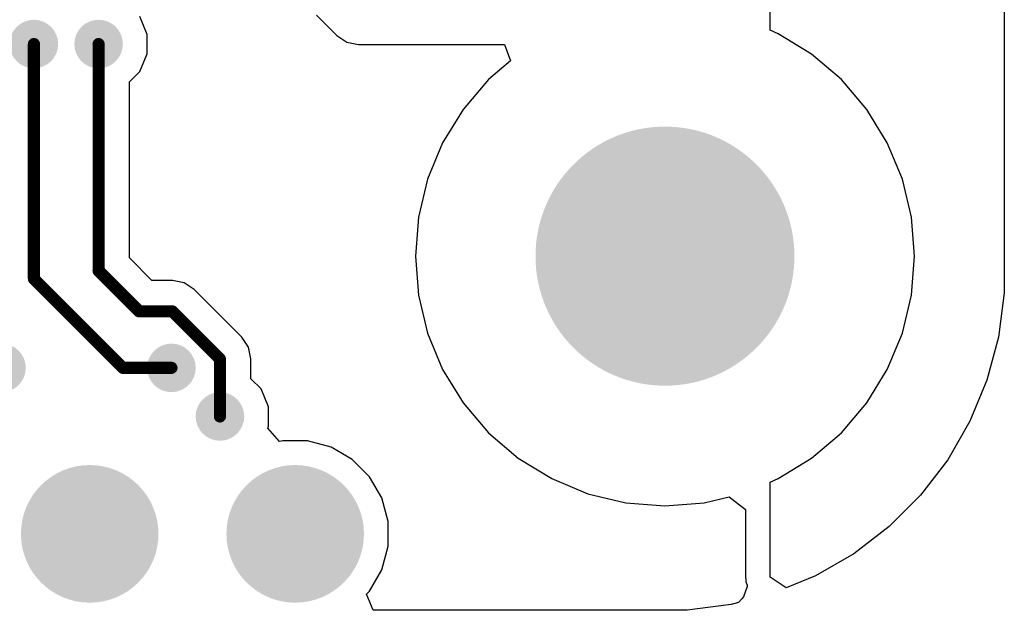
# Model space of a CAD drawing. Header units: inches. Extents: x 0.3 to 40.7, y 0.3 to 25.1.
# Tile 5 of 7: x 28.5 to 40.7, y 0.3 to 7.6. Entities that reach past the tile are written whole.
import ezdxf

# ---------------------------------------------------------------- set-up
doc = ezdxf.new("R2010")
doc.units = ezdxf.units.IN
for name, color, linetype in [('Pad Holes', 156, 'Continuous'), ('TOP', 1, 'Continuous'), ('Via Holes', 16, 'Continuous')]:
    doc.layers.add(name, color=color, linetype=linetype)

# ---------------------------------------------------------------- blocks, each defined once
blk = doc.blocks.new('PIN_HEADER_2_54___VERT__1_10POS_3019')
at = {"layer": 'Pad Holes'}
h = blk.add_hatch(color=7, dxfattribs=at)
edge = h.paths.add_edge_path()
edge.add_arc((8.89, 0), 0.5, 0, 360)
h = blk.add_hatch(color=7, dxfattribs=at)
edge = h.paths.add_edge_path()
edge.add_arc((11.43, 0), 0.5, 0, 360)
at = {"layer": 'TOP'}
h = blk.add_hatch(color=1, dxfattribs=at)
edge = h.paths.add_edge_path()
edge.add_arc((8.89, 0), 0.85, 0, 360)
h = blk.add_hatch(color=1, dxfattribs=at)
edge = h.paths.add_edge_path()
edge.add_arc((11.43, 0), 0.85, 0, 360)

msp = doc.modelspace()

# ---------------------------------------------------------------- hatches: boundary and pattern name
at = {"layer": 'Pad Holes'}
h = msp.add_hatch(color=7, dxfattribs=at)
edge = h.paths.add_edge_path()
edge.add_arc((36.5, 4.68), 1.6, 0, 360)
at = {"layer": 'TOP'}
h = msp.add_hatch(color=1, dxfattribs=at)
edge = h.paths.add_edge_path()
edge.add_arc((28.7, 7.3), 0.3, 0, 360)
h = msp.add_hatch(color=1, dxfattribs=at)
edge = h.paths.add_edge_path()
edge.add_arc((29.5, 7.3), 0.3, 0, 360)
h = msp.add_hatch(color=1, dxfattribs=at)
edge = h.paths.add_edge_path()
edge.add_arc((36.5, 4.68), 1.5, 0, 360)
h = msp.add_hatch(color=1, dxfattribs=at)
edge = h.paths.add_edge_path()
edge.add_arc((28.3, 3.3), 0.3, 0, 360)
h = msp.add_hatch(color=1, dxfattribs=at)
edge = h.paths.add_edge_path()
edge.add_arc((30.4, 3.3), 0.3, 0, 360)
h = msp.add_hatch(color=1, dxfattribs=at)
edge = h.paths.add_edge_path()
edge.add_arc((31, 2.7), 0.3, 0, 360)
at = {"layer": 'Via Holes'}
h = msp.add_hatch(color=7, dxfattribs=at)
edge = h.paths.add_edge_path()
edge.add_arc((28.7, 7.3), 0.15, 0, 360)
h = msp.add_hatch(color=7, dxfattribs=at)
edge = h.paths.add_edge_path()
edge.add_arc((29.5, 7.3), 0.15, 0, 360)
h = msp.add_hatch(color=7, dxfattribs=at)
edge = h.paths.add_edge_path()
edge.add_arc((30.4, 3.3), 0.15, 0, 360)
h = msp.add_hatch(color=7, dxfattribs=at)
edge = h.paths.add_edge_path()
edge.add_arc((31, 2.7), 0.15, 0, 360)

# ---------------------------------------------------------------- linework, layer by layer
at = {"layer": 'TOP'}
for p, q in [((37.8, 7.47), (37.8, 10.859)), ((40.694, 9.026), (40.694, 4.5)), ((30.1, 7.419), (30.009, 7.64)), ((32.193, 7.656), (32.443, 7.406)), ((37.9, 7.428), (37.8, 7.47)), ((38.313, 7.175), (37.9, 7.428)), ((30.1, 7.181), (30.1, 7.419)), ((32.443, 7.406), (32.567, 7.323)), ((32.567, 7.323), (32.714, 7.294)), ((30.009, 6.96), (30.1, 7.181)), ((32.714, 7.294), (34.518, 7.294)), ((34.518, 7.294), (34.592, 7.094)), ((34.592, 7.094), (34.319, 6.861)), ((38.681, 6.861), (38.313, 7.175)), ((29.882, 6.834), (30.009, 6.96)), ((29.882, 4.658), (29.882, 6.834)), ((34.319, 6.861), (34.005, 6.493)), ((38.995, 6.493), (38.681, 6.861)), ((34.005, 6.493), (33.752, 6.08)), ((39.248, 6.08), (38.995, 6.493)), ((33.752, 6.08), (33.566, 5.633)), ((39.434, 5.633), (39.248, 6.08)), ((33.566, 5.633), (33.454, 5.163)), ((39.547, 5.163), (39.434, 5.633)), ((33.454, 5.163), (33.416, 4.68)), ((39.585, 4.68), (39.547, 5.163)), ((30.16, 4.38), (29.882, 4.658)), ((33.416, 4.68), (33.454, 4.197)), ((39.547, 4.197), (39.585, 4.68)), ((40.694, 4.5), (40.694, 4.225)), ((30.412, 4.38), (30.16, 4.38)), ((30.558, 4.351), (30.412, 4.38)), ((30.682, 4.268), (30.558, 4.351)), ((31.27, 3.68), (30.682, 4.268)), ((33.454, 4.197), (33.566, 3.727)), ((39.434, 3.727), (39.547, 4.197)), ((40.694, 4.225), (40.622, 3.68)), ((31.353, 3.556), (31.27, 3.68)), ((33.566, 3.727), (33.752, 3.28)), ((39.248, 3.28), (39.434, 3.727)), ((40.622, 3.68), (40.48, 3.149)), ((31.382, 3.41), (31.353, 3.556)), ((31.382, 3.166), (31.382, 3.41)), ((31.509, 3.04), (31.382, 3.166)), ((33.752, 3.28), (34.005, 2.867)), ((38.995, 2.867), (39.248, 3.28)), ((40.48, 3.149), (40.27, 2.641)), ((31.6, 2.819), (31.509, 3.04)), ((31.6, 2.581), (31.6, 2.819)), ((34.005, 2.867), (34.319, 2.499)), ((38.681, 2.499), (38.995, 2.867)), ((31.59, 2.557), (31.6, 2.581)), ((31.737, 2.389), (31.59, 2.557)), ((40.27, 2.641), (39.995, 2.165)), ((34.319, 2.499), (34.687, 2.185)), ((38.313, 2.185), (38.681, 2.499)), ((31.779, 2.4), (31.737, 2.389)), ((32.081, 2.4), (31.779, 2.4)), ((32.374, 2.322), (32.081, 2.4)), ((32.636, 2.17), (32.374, 2.322)), ((32.85, 1.956), (32.636, 2.17)), ((34.687, 2.185), (35.1, 1.932)), ((37.9, 1.932), (38.313, 2.185)), ((39.995, 2.165), (39.66, 1.729)), ((33.002, 1.694), (32.85, 1.956)), ((35.1, 1.932), (35.547, 1.746)), ((37.8, 1.89), (37.9, 1.932)), ((37.8, 0.715), (37.8, 1.89)), ((35.547, 1.746), (36.018, 1.633)), ((36.983, 1.633), (37.294, 1.708)), ((37.294, 1.708), (37.494, 1.551)), ((39.66, 1.729), (39.271, 1.34)), ((33.08, 1.401), (33.002, 1.694)), ((36.018, 1.633), (36.5, 1.596)), ((36.5, 1.596), (36.983, 1.633)), ((37.494, 1.551), (37.494, 0.715)), ((33.08, 1.099), (33.08, 1.401)), ((39.271, 1.34), (38.835, 1.005)), ((33.002, 0.806), (33.08, 1.099)), ((38.835, 1.005), (38.359, 0.73)), ((32.85, 0.544), (33.002, 0.806)), ((38.359, 0.73), (38, 0.582)), ((37.494, 0.715), (37.5, 0.686)), ((37.5, 0.686), (37.5, 0.656)), ((37.5, 0.656), (37.508, 0.635)), ((37.508, 0.635), (37.514, 0.617)), ((37.514, 0.617), (37.517, 0.598)), ((38, 0.582), (37.8, 0.715)), ((32.812, 0.506), (32.85, 0.544)), ((32.895, 0.306), (32.812, 0.506)), ((37.517, 0.598), (37.469, 0.473)), ((37.32, 0.378), (36.775, 0.306)), ((37.407, 0.401), (37.32, 0.378)), ((37.451, 0.447), (37.407, 0.401)), ((37.469, 0.473), (37.451, 0.447)), ((36.5, 0.306), (32.895, 0.306)), ((36.775, 0.306), (36.5, 0.306))]:
    msp.add_line(p, q, dxfattribs=at)
at = {"layer": 'TOP', "const_width": 0.15}
for points in [[(28.7, 4.4), (28.7, 7.3)], [(29.5, 4.5), (29.5, 7.3)], [(29.5, 4.5), (30.002, 3.998)], [(28.7, 4.4), (29.8, 3.3)], [(30.002, 3.998), (30.412, 3.998)], [(30.412, 3.998), (31, 3.41)], [(31, 2.7), (31, 3.41)], [(29.8, 3.3), (30.4, 3.3)]]:
    msp.add_lwpolyline(points, dxfattribs=at)
at = {"layer": 'TOP', "const_width": 0.075}
for points in [[(28.663, 7.3, 1), (28.738, 7.3, 1)], [(29.462, 7.3, 1), (29.537, 7.3, 1)], [(29.462, 4.5, 1), (29.537, 4.5, 1)], [(29.462, 4.5, 1), (29.537, 4.5, 1)], [(28.663, 4.4, 1), (28.738, 4.4, 1)], [(28.663, 4.4, 1), (28.738, 4.4, 1)], [(29.964, 3.998, 1), (30.039, 3.998, 1)], [(29.964, 3.998, 1), (30.039, 3.998, 1)], [(30.374, 3.998, 1), (30.449, 3.998, 1)], [(30.374, 3.998, 1), (30.449, 3.998, 1)], [(30.962, 3.41, 1), (31.037, 3.41, 1)], [(30.962, 3.41, 1), (31.037, 3.41, 1)], [(29.762, 3.3, 1), (29.837, 3.3, 1)], [(29.762, 3.3, 1), (29.837, 3.3, 1)], [(30.362, 3.3, 1), (30.438, 3.3, 1)], [(30.962, 2.7, 1), (31.037, 2.7, 1)]]:
    msp.add_lwpolyline(points, format="xyb", close=True, dxfattribs=at)

# ---------------------------------------------------------------- block references
msp.add_blockref('PIN_HEADER_2_54___VERT__1_10POS_3019', (20.5, 1.25))

doc.saveas('drawing.dxf')
